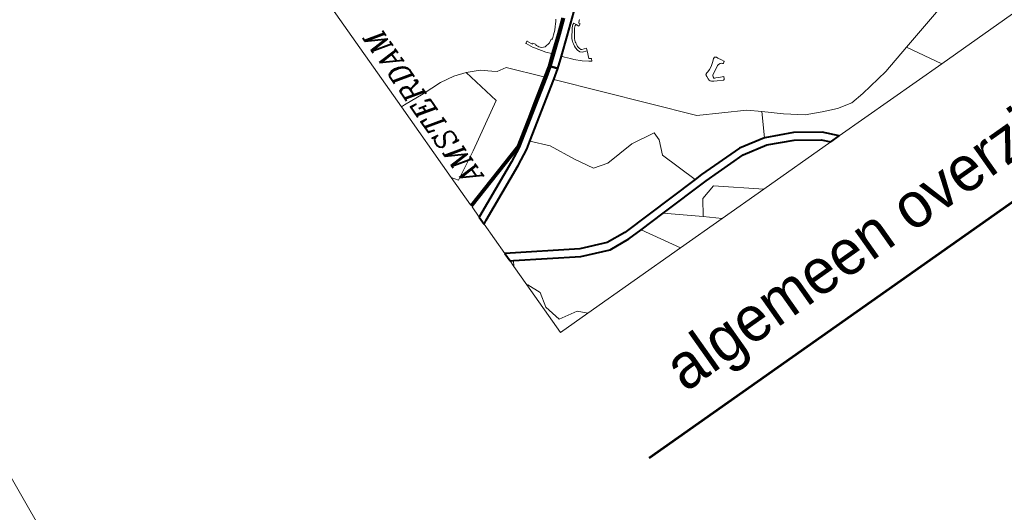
# Model space of a CAD drawing. Header units: metres. Extents: x 149090 to 149776, y 485756 to 486362.
# Tile 8 of 82: x 149546 to 149604, y 486236 to 486265. Entities that reach past the tile are written whole.
import ezdxf
from ezdxf.enums import TextEntityAlignment as Align

# ---------------------------------------------------------------- set-up
doc = ezdxf.new("R2010")
doc.units = ezdxf.units.M
doc.header["$MEASUREMENT"] = 0
for name, color, linetype, lineweight in [('TOP-L-topo objecten vlak', 7, 'Continuous', 0), ('WVB-alg-onderhoek', 7, 'Continuous', 30), ('WVB-pen-brm-dik 018', 6, 'Continuous', 13), ('WVB-pen-brm-dik 050', 6, 'Continuous', 53), ('WVB-pen-dik 035', 1, 'Continuous', 40), ('WVB-pen-dik 050', 1, 'Continuous', 53), ('WVB-raster-60%', 253, 'Continuous', 30), ('WVB-tekst-dik 035', 1, 'Continuous', 40), ('WVB-tekst-dik 050', 1, 'Continuous', 53)]:
    doc.layers.add(name, color=color, linetype=linetype, lineweight=lineweight)
doc.styles.add('1 200   cursief   0.18', font='ITALICS.shx', dxfattribs={"height": 0.36})
doc.styles.add('Style-WORKING', font='WORKING.shx')

# ---------------------------------------------------------------- blocks, each defined once
blk = doc.blocks.new('INZET')
at = {"layer": 'WVB-pen-brm-dik 018'}
for p, q in [((-0.16614, -0.09948), (-0.16614, -0.1146)), ((-0.16614, -0.1146), (-0.16569, -0.11459)), ((-0.16569, -0.11459), (-0.16614, -0.1146)), ((-0.16614, -0.1146), (-0.16614, -0.12481)), ((-0.16569, -0.11459), (-0.16315, -0.11479)), ((-0.16315, -0.11479), (-0.16569, -0.11459)), ((-0.16315, -0.11479), (-0.16071, -0.11489)), ((-0.16071, -0.11489), (-0.16315, -0.11479)), ((-0.16071, -0.11489), (-0.15898, -0.1152)), ((-0.15898, -0.1152), (-0.16071, -0.11489)), ((-0.15898, -0.1152), (-0.15753, -0.11568)), ((-0.15753, -0.11568), (-0.15898, -0.1152)), ((-0.15753, -0.11568), (-0.15603, -0.11642)), ((-0.15603, -0.11642), (-0.15753, -0.11568)), ((-0.15753, -0.11568), (-0.15656, -0.12044)), ((-0.15656, -0.12044), (-0.15753, -0.11568)), ((-0.15603, -0.11642), (-0.15497, -0.11729)), ((-0.15497, -0.11729), (-0.15603, -0.11642)), ((-0.15497, -0.11729), (-0.15447, -0.11769)), ((-0.15447, -0.11769), (-0.15497, -0.11729)), ((-0.14979, -0.1169), (-0.14952, -0.11678)), ((-0.14952, -0.11678), (-0.14979, -0.1169)), ((-0.14977, -0.11697), (-0.14979, -0.1169)), ((-0.14979, -0.1169), (-0.14977, -0.11697)), ((-0.14935, -0.11782), (-0.14977, -0.11697)), ((-0.14977, -0.11697), (-0.14935, -0.11782)), ((-0.14952, -0.11678), (-0.14949, -0.11686)), ((-0.14949, -0.11686), (-0.14952, -0.11678)), ((-0.14949, -0.11686), (-0.1492, -0.11745)), ((-0.1492, -0.11745), (-0.14949, -0.11686)), ((-0.1492, -0.11745), (-0.14911, -0.1174)), ((-0.14911, -0.1174), (-0.1492, -0.11745)), ((-0.14911, -0.1174), (-0.14892, -0.11766)), ((-0.14892, -0.11766), (-0.14911, -0.1174)), ((-0.14611, -0.11761), (-0.14581, -0.1173)), ((-0.14581, -0.1173), (-0.14611, -0.11761)), ((-0.14608, -0.11811), (-0.14459, -0.11689)), ((-0.14581, -0.1173), (-0.14559, -0.11705)), ((-0.14559, -0.11705), (-0.14581, -0.1173)), ((-0.14559, -0.11705), (-0.14542, -0.11684)), ((-0.14542, -0.11684), (-0.14559, -0.11705)), ((-0.14542, -0.11684), (-0.14525, -0.11663)), ((-0.14525, -0.11663), (-0.14542, -0.11684)), ((-0.14304, -0.11717), (-0.14532, -0.11904)), ((-0.15447, -0.11769), (-0.15335, -0.1179)), ((-0.15335, -0.1179), (-0.15447, -0.11769)), ((-0.15335, -0.1179), (-0.15034, -0.12139)), ((-0.15034, -0.12139), (-0.15335, -0.1179)), ((-0.14926, -0.11797), (-0.14935, -0.11782)), ((-0.14935, -0.11782), (-0.14926, -0.11797)), ((-0.14845, -0.11913), (-0.14926, -0.11797)), ((-0.14926, -0.11797), (-0.14845, -0.11913)), ((-0.14892, -0.11766), (-0.14893, -0.11776)), ((-0.14893, -0.11776), (-0.14892, -0.11766)), ((-0.14893, -0.11776), (-0.14891, -0.11788)), ((-0.14891, -0.11788), (-0.14893, -0.11776)), ((-0.14891, -0.11788), (-0.14885, -0.11801)), ((-0.14885, -0.11801), (-0.14891, -0.11788)), ((-0.14885, -0.11801), (-0.1488, -0.11815)), ((-0.1488, -0.11815), (-0.14885, -0.11801)), ((-0.1488, -0.11815), (-0.14866, -0.11828)), ((-0.14866, -0.11828), (-0.1488, -0.11815)), ((-0.14866, -0.11828), (-0.14853, -0.1184)), ((-0.14853, -0.1184), (-0.14866, -0.11828)), ((-0.14853, -0.1184), (-0.14836, -0.11851)), ((-0.14836, -0.11851), (-0.14853, -0.1184)), ((-0.14836, -0.11851), (-0.14816, -0.11856)), ((-0.14816, -0.11856), (-0.14836, -0.11851)), ((-0.14816, -0.11856), (-0.14748, -0.11849)), ((-0.14748, -0.11849), (-0.14816, -0.11856)), ((-0.148, -0.11967), (-0.14608, -0.11811)), ((-0.14748, -0.11849), (-0.14707, -0.11822)), ((-0.14707, -0.11822), (-0.14748, -0.11849)), ((-0.14707, -0.11822), (-0.14698, -0.11833)), ((-0.14698, -0.11833), (-0.14707, -0.11822)), ((-0.14698, -0.11833), (-0.14692, -0.11828)), ((-0.14692, -0.11828), (-0.14698, -0.11833)), ((-0.14692, -0.11828), (-0.14654, -0.11798)), ((-0.14654, -0.11798), (-0.14692, -0.11828)), ((-0.14654, -0.11798), (-0.14611, -0.11761)), ((-0.14611, -0.11761), (-0.14654, -0.11798)), ((-0.14504, -0.11963), (-0.14427, -0.11858)), ((-0.14427, -0.11858), (-0.14504, -0.11963)), ((-0.14427, -0.11858), (-0.14412, -0.11843)), ((-0.14412, -0.11843), (-0.14427, -0.11858)), ((-0.14412, -0.11843), (-0.14397, -0.11832)), ((-0.14397, -0.11832), (-0.14412, -0.11843)), ((-0.14392, -0.11866), (-0.14404, -0.11877)), ((-0.14404, -0.11877), (-0.14392, -0.11866)), ((-0.14397, -0.11832), (-0.14378, -0.11824)), ((-0.14378, -0.11824), (-0.14397, -0.11832)), ((-0.14382, -0.11858), (-0.14392, -0.11866)), ((-0.14392, -0.11866), (-0.14382, -0.11858)), ((-0.14366, -0.11852), (-0.14382, -0.11858)), ((-0.14382, -0.11858), (-0.14366, -0.11852)), ((-0.14378, -0.11824), (-0.14366, -0.11852)), ((-0.14366, -0.11852), (-0.14378, -0.11824)), ((-0.1435, -0.11886), (-0.14366, -0.11852)), ((-0.14366, -0.11852), (-0.1435, -0.11886)), ((-0.14305, -0.11831), (-0.14331, -0.11857)), ((-0.14331, -0.11857), (-0.14305, -0.11831)), ((-0.14331, -0.11857), (-0.14323, -0.11874)), ((-0.14323, -0.11874), (-0.14331, -0.11857)), ((-0.14299, -0.11826), (-0.14305, -0.11831)), ((-0.14305, -0.11831), (-0.14299, -0.11826)), ((-0.14915, -0.12061), (-0.148, -0.11967)), ((-0.148, -0.11967), (-0.14845, -0.11913)), ((-0.14845, -0.11913), (-0.148, -0.11967)), ((-0.14532, -0.11904), (-0.14723, -0.12059)), ((-0.14514, -0.11987), (-0.14504, -0.11963)), ((-0.14504, -0.11963), (-0.14514, -0.11987)), ((-0.14478, -0.11978), (-0.14486, -0.11998)), ((-0.14486, -0.11998), (-0.14478, -0.11978)), ((-0.14404, -0.11877), (-0.14478, -0.11978)), ((-0.14478, -0.11978), (-0.14404, -0.11877)), ((-0.14323, -0.11874), (-0.1435, -0.11886)), ((-0.1435, -0.11886), (-0.14323, -0.11874)), ((-0.15656, -0.12044), (-0.16221, -0.12372)), ((-0.16221, -0.12372), (-0.15656, -0.12044)), ((-0.15034, -0.12139), (-0.14915, -0.12061)), ((-0.14723, -0.12059), (-0.14841, -0.12155)), ((-0.14699, -0.12089), (-0.14723, -0.12059)), ((-0.14723, -0.12059), (-0.14699, -0.12089)), ((-0.14652, -0.12145), (-0.14699, -0.12089)), ((-0.14699, -0.12089), (-0.14652, -0.12145)), ((-0.1453, -0.12075), (-0.14529, -0.1205)), ((-0.14529, -0.1205), (-0.1453, -0.12075)), ((-0.14526, -0.12109), (-0.1453, -0.12075)), ((-0.1453, -0.12075), (-0.14526, -0.12109)), ((-0.14529, -0.1205), (-0.14525, -0.12022)), ((-0.14525, -0.12022), (-0.14529, -0.1205)), ((-0.14525, -0.12022), (-0.1452, -0.12004)), ((-0.1452, -0.12004), (-0.14525, -0.12022)), ((-0.1452, -0.12004), (-0.14514, -0.11987)), ((-0.14514, -0.11987), (-0.1452, -0.12004)), ((-0.14499, -0.12053), (-0.145, -0.12074)), ((-0.145, -0.12074), (-0.14499, -0.12053)), ((-0.145, -0.12074), (-0.14497, -0.12104)), ((-0.14497, -0.12104), (-0.145, -0.12074)), ((-0.14495, -0.12027), (-0.14499, -0.12053)), ((-0.14499, -0.12053), (-0.14495, -0.12027)), ((-0.14491, -0.12013), (-0.14495, -0.12027)), ((-0.14495, -0.12027), (-0.14491, -0.12013)), ((-0.14486, -0.11998), (-0.14491, -0.12013)), ((-0.14491, -0.12013), (-0.14486, -0.11998)), ((-0.15333, -0.12338), (-0.15034, -0.12139)), ((-0.15023, -0.1215), (-0.15023, -0.1215)), ((-0.14841, -0.12155), (-0.14955, -0.12231)), ((-0.14627, -0.12173), (-0.14652, -0.12145)), ((-0.14652, -0.12145), (-0.14627, -0.12173)), ((-0.14555, -0.12243), (-0.14627, -0.12173)), ((-0.14627, -0.12173), (-0.14555, -0.12243)), ((-0.14517, -0.12143), (-0.14526, -0.12109)), ((-0.14526, -0.12109), (-0.14517, -0.12143)), ((-0.14495, -0.12161), (-0.14517, -0.12143)), ((-0.14517, -0.12143), (-0.14495, -0.12161)), ((-0.14497, -0.12104), (-0.14491, -0.12126)), ((-0.14491, -0.12126), (-0.14497, -0.12104)), ((-0.14439, -0.12181), (-0.14495, -0.12161)), ((-0.14495, -0.12161), (-0.14439, -0.12181)), ((-0.14491, -0.12126), (-0.1448, -0.12134)), ((-0.1448, -0.12134), (-0.14491, -0.12126)), ((-0.1448, -0.12134), (-0.14427, -0.12154)), ((-0.14427, -0.12154), (-0.1448, -0.12134)), ((-0.14439, -0.12181), (-0.14475, -0.12268)), ((-0.14475, -0.12268), (-0.14439, -0.12181)), ((-0.14427, -0.12154), (-0.14439, -0.12181)), ((-0.14439, -0.12181), (-0.14427, -0.12154)), ((-0.14955, -0.12231), (-0.15606, -0.12664)), ((-0.14955, -0.12231), (-0.13818, -0.13554)), ((-0.13818, -0.13554), (-0.14955, -0.12231)), ((-0.14494, -0.12292), (-0.14555, -0.12243)), ((-0.14555, -0.12243), (-0.14494, -0.12292)), ((-0.14462, -0.12313), (-0.14494, -0.12292)), ((-0.14494, -0.12292), (-0.14462, -0.12313)), ((-0.14475, -0.12268), (-0.1445, -0.12285)), ((-0.1445, -0.12285), (-0.14475, -0.12268)), ((-0.1445, -0.12285), (-0.14462, -0.12313)), ((-0.14462, -0.12313), (-0.1445, -0.12285)), ((-0.16221, -0.12372), (-0.16562, -0.12556)), ((-0.16562, -0.12556), (-0.16221, -0.12372)), ((-0.15757, -0.12621), (-0.15501, -0.1245)), ((-0.15501, -0.1245), (-0.15333, -0.12338)), ((-0.16614, -0.12481), (-0.16614, -0.12876)), ((-0.16562, -0.12556), (-0.16614, -0.12481)), ((-0.16614, -0.12481), (-0.16562, -0.12556)), ((-0.16614, -0.12876), (-0.15757, -0.12621)), ((-0.15755, -0.12652), (-0.16614, -0.12907)), ((-0.15925, -0.12739), (-0.15755, -0.12652)), ((-0.15759, -0.12637), (-0.15763, -0.12639)), ((-0.15606, -0.12664), (-0.15691, -0.1272)), ((-0.15443, -0.1285), (-0.15606, -0.12664)), ((-0.15606, -0.12664), (-0.15443, -0.1285)), ((-0.16607, -0.1305), (-0.15925, -0.12739)), ((-0.15691, -0.1272), (-0.15886, -0.1282)), ((-0.16614, -0.12907), (-0.16614, -0.13054)), ((-0.15886, -0.1282), (-0.16566, -0.13131)), ((-0.15297, -0.13142), (-0.15443, -0.1285)), ((-0.15443, -0.1285), (-0.15297, -0.13142)), ((-0.16614, -0.13054), (-0.16607, -0.1305)), ((-0.16566, -0.13131), (-0.16614, -0.13157)), ((-0.15175, -0.1336), (-0.15297, -0.13142)), ((-0.15297, -0.13142), (-0.15175, -0.1336)), ((-0.13337, -0.13172), (-0.13308, -0.13149)), ((-0.13308, -0.13149), (-0.13337, -0.13172)), ((-0.13308, -0.13149), (-0.13286, -0.1313)), ((-0.13286, -0.1313), (-0.13308, -0.13149)), ((-0.13286, -0.1313), (-0.13272, -0.13118)), ((-0.13272, -0.13118), (-0.13286, -0.1313)), ((-0.13272, -0.13118), (-0.13266, -0.13114)), ((-0.13266, -0.13114), (-0.13272, -0.13118)), ((-0.13266, -0.13114), (-0.13251, -0.13113)), ((-0.13251, -0.13113), (-0.13266, -0.13114)), ((-0.13251, -0.13113), (-0.13247, -0.13115)), ((-0.13247, -0.13115), (-0.13251, -0.13113)), ((-0.13247, -0.13115), (-0.1324, -0.13119)), ((-0.1324, -0.13119), (-0.13247, -0.13115)), ((-0.1324, -0.13119), (-0.13235, -0.13125)), ((-0.13235, -0.13125), (-0.1324, -0.13119)), ((-0.13235, -0.13125), (-0.13225, -0.13144)), ((-0.13225, -0.13144), (-0.13235, -0.13125)), ((-0.13225, -0.13144), (-0.13202, -0.13185)), ((-0.13202, -0.13185), (-0.13225, -0.13144)), ((-0.16614, -0.13157), (-0.16614, -0.1358)), ((-0.1346, -0.13277), (-0.13458, -0.13245)), ((-0.13458, -0.13245), (-0.1346, -0.13277)), ((-0.13458, -0.13245), (-0.13457, -0.13232)), ((-0.13457, -0.13232), (-0.13458, -0.13245)), ((-0.13457, -0.13232), (-0.13455, -0.13225)), ((-0.13455, -0.13225), (-0.13457, -0.13232)), ((-0.13455, -0.13225), (-0.13452, -0.13219)), ((-0.13452, -0.13219), (-0.13455, -0.13225)), ((-0.13452, -0.13219), (-0.13446, -0.13215)), ((-0.13446, -0.13215), (-0.13452, -0.13219)), ((-0.13446, -0.13215), (-0.13435, -0.1321)), ((-0.13435, -0.1321), (-0.13446, -0.13215)), ((-0.13435, -0.1321), (-0.13416, -0.13205)), ((-0.13416, -0.13205), (-0.13435, -0.1321)), ((-0.13416, -0.13205), (-0.13384, -0.13195)), ((-0.13384, -0.13195), (-0.13416, -0.13205)), ((-0.1335, -0.13248), (-0.13391, -0.13274)), ((-0.13391, -0.13274), (-0.1335, -0.13248)), ((-0.13384, -0.13195), (-0.13357, -0.13183)), ((-0.13357, -0.13183), (-0.13384, -0.13195)), ((-0.13357, -0.13183), (-0.13337, -0.13172)), ((-0.13337, -0.13172), (-0.13357, -0.13183)), ((-0.13291, -0.13219), (-0.1335, -0.13248)), ((-0.1335, -0.13248), (-0.13291, -0.13219)), ((-0.13278, -0.13212), (-0.13291, -0.13219)), ((-0.13291, -0.13219), (-0.13278, -0.13212)), ((-0.13291, -0.13219), (-0.13291, -0.13219)), ((-0.13291, -0.13219), (-0.13291, -0.13219)), ((-0.13264, -0.13208), (-0.13278, -0.13212)), ((-0.13278, -0.13212), (-0.13264, -0.13208)), ((-0.13242, -0.1321), (-0.13264, -0.13208)), ((-0.13264, -0.13208), (-0.13242, -0.1321)), ((-0.13227, -0.13216), (-0.13242, -0.1321)), ((-0.13242, -0.1321), (-0.13227, -0.13216)), ((-0.13216, -0.13227), (-0.13227, -0.13216)), ((-0.13227, -0.13216), (-0.13216, -0.13227)), ((-0.13211, -0.13229), (-0.13216, -0.13227)), ((-0.13216, -0.13227), (-0.13211, -0.13229)), ((-0.13206, -0.13228), (-0.13211, -0.13229)), ((-0.13211, -0.13229), (-0.13206, -0.13228)), ((-0.13189, -0.13219), (-0.13206, -0.13228)), ((-0.13206, -0.13228), (-0.13189, -0.13219)), ((-0.13202, -0.13185), (-0.13189, -0.13211)), ((-0.13189, -0.13211), (-0.13202, -0.13185)), ((-0.13189, -0.13211), (-0.13189, -0.13219)), ((-0.13189, -0.13219), (-0.13189, -0.13211)), ((-0.15005, -0.13409), (-0.15175, -0.1336)), ((-0.15175, -0.1336), (-0.15005, -0.13409)), ((-0.1346, -0.13296), (-0.1346, -0.13277)), ((-0.1346, -0.13277), (-0.1346, -0.13296)), ((-0.13454, -0.1331), (-0.1346, -0.13296)), ((-0.1346, -0.13296), (-0.13454, -0.1331)), ((-0.13445, -0.13321), (-0.13454, -0.1331)), ((-0.13454, -0.1331), (-0.13445, -0.13321)), ((-0.13437, -0.13328), (-0.13445, -0.13321)), ((-0.13445, -0.13321), (-0.13437, -0.13328)), ((-0.13423, -0.13337), (-0.13437, -0.13328)), ((-0.13437, -0.13328), (-0.13423, -0.13337)), ((-0.13389, -0.13357), (-0.13423, -0.13337)), ((-0.13423, -0.13337), (-0.13389, -0.13357)), ((-0.13397, -0.13291), (-0.13401, -0.13306)), ((-0.13401, -0.13306), (-0.13397, -0.13291)), ((-0.13401, -0.13306), (-0.13401, -0.13312)), ((-0.13401, -0.13312), (-0.13401, -0.13306)), ((-0.13401, -0.13312), (-0.1338, -0.13321)), ((-0.1338, -0.13321), (-0.13401, -0.13312)), ((-0.13395, -0.13281), (-0.13397, -0.13291)), ((-0.13397, -0.13291), (-0.13395, -0.13281)), ((-0.13391, -0.13274), (-0.13395, -0.13281)), ((-0.13395, -0.13281), (-0.13391, -0.13274)), ((-0.13321, -0.13393), (-0.13389, -0.13357)), ((-0.13389, -0.13357), (-0.13321, -0.13393)), ((-0.1338, -0.13321), (-0.13348, -0.13336)), ((-0.13348, -0.13336), (-0.1338, -0.13321)), ((-0.13348, -0.13336), (-0.13294, -0.13363)), ((-0.13294, -0.13363), (-0.13348, -0.13336)), ((-0.13294, -0.13363), (-0.13304, -0.13385)), ((-0.13304, -0.13385), (-0.13294, -0.13363)), ((-0.14641, -0.13385), (-0.15005, -0.13409)), ((-0.15005, -0.13409), (-0.14641, -0.13385)), ((-0.1435, -0.13433), (-0.14641, -0.13385)), ((-0.14641, -0.13385), (-0.1435, -0.13433)), ((-0.1435, -0.13531), (-0.1435, -0.13433)), ((-0.1435, -0.13433), (-0.1435, -0.13531)), ((-0.13317, -0.13394), (-0.13321, -0.13393)), ((-0.13321, -0.13393), (-0.13317, -0.13394)), ((-0.1331, -0.13393), (-0.13317, -0.13394)), ((-0.13317, -0.13394), (-0.1331, -0.13393)), ((-0.13304, -0.13385), (-0.1331, -0.13393)), ((-0.1331, -0.13393), (-0.13304, -0.13385)), ((-0.16614, -0.1358), (-0.15858, -0.14045)), ((-0.14422, -0.13701), (-0.1435, -0.13531)), ((-0.1435, -0.13531), (-0.14422, -0.13701)), ((-0.13818, -0.13554), (-0.13301, -0.13841)), ((-0.13301, -0.13841), (-0.13818, -0.13554)), ((-0.16614, -0.13686), (-0.16614, -0.13766)), ((-0.1658, -0.13707), (-0.16614, -0.13686)), ((-0.1658, -0.13707), (-0.16614, -0.13766)), ((-0.16614, -0.13766), (-0.1658, -0.13707)), ((-0.15899, -0.14126), (-0.1658, -0.13707)), ((-0.14273, -0.14161), (-0.14422, -0.13701)), ((-0.14422, -0.13701), (-0.14273, -0.14161)), ((-0.16614, -0.13766), (-0.16614, -0.14033)), ((-0.13301, -0.13841), (-0.13165, -0.13959)), ((-0.13165, -0.13959), (-0.13301, -0.13841)), ((-0.13165, -0.13959), (-0.13317, -0.1423)), ((-0.13317, -0.1423), (-0.13165, -0.13959)), ((-0.13165, -0.13959), (-0.12971, -0.14128)), ((-0.12971, -0.14128), (-0.13165, -0.13959)), ((-0.16614, -0.14033), (-0.16606, -0.14038)), ((-0.16614, -0.14033), (-0.16614, -0.14721)), ((-0.16606, -0.14038), (-0.16614, -0.14033)), ((-0.16606, -0.14038), (-0.16538, -0.14197)), ((-0.16538, -0.14197), (-0.16606, -0.14038)), ((-0.15858, -0.14045), (-0.1555, -0.14171)), ((-0.11331, -0.14322), (-0.10185, -0.14028)), ((-0.10185, -0.14028), (-0.11331, -0.14322)), ((-0.15572, -0.14259), (-0.15899, -0.14126)), ((-0.1555, -0.14171), (-0.15313, -0.14193)), ((-0.15313, -0.14193), (-0.14273, -0.14161)), ((-0.14273, -0.14161), (-0.14176, -0.14158)), ((-0.14176, -0.14158), (-0.1363, -0.14158)), ((-0.1363, -0.14158), (-0.13317, -0.1423)), ((-0.12971, -0.14128), (-0.1277, -0.14286)), ((-0.1277, -0.14286), (-0.12971, -0.14128)), ((-0.16538, -0.14197), (-0.16583, -0.14379)), ((-0.16583, -0.14379), (-0.16538, -0.14197)), ((-0.15316, -0.14283), (-0.15572, -0.14259)), ((-0.15136, -0.14278), (-0.15316, -0.14283)), ((-0.14809, -0.14268), (-0.15136, -0.14278)), ((-0.1488, -0.14721), (-0.15136, -0.14278)), ((-0.15136, -0.14278), (-0.1488, -0.14721)), ((-0.14175, -0.14248), (-0.14809, -0.14268)), ((-0.14809, -0.14268), (-0.14448, -0.14574)), ((-0.14448, -0.14574), (-0.14809, -0.14268)), ((-0.1364, -0.14248), (-0.14175, -0.14248)), ((-0.13344, -0.14316), (-0.1364, -0.14248)), ((-0.13317, -0.1423), (-0.13315, -0.14231)), ((-0.13315, -0.14231), (-0.13002, -0.14375)), ((-0.1277, -0.14286), (-0.12583, -0.14372)), ((-0.12583, -0.14372), (-0.1277, -0.14286)), ((-0.16583, -0.14379), (-0.16538, -0.14584)), ((-0.16538, -0.14584), (-0.16583, -0.14379)), ((-0.14448, -0.14574), (-0.14325, -0.14396)), ((-0.14325, -0.14396), (-0.14448, -0.14574)), ((-0.14325, -0.14396), (-0.14137, -0.14346)), ((-0.14137, -0.14346), (-0.14325, -0.14396)), ((-0.14137, -0.14346), (-0.13676, -0.14721)), ((-0.13676, -0.14721), (-0.14137, -0.14346)), ((-0.13047, -0.14454), (-0.13344, -0.14316)), ((-0.13002, -0.14375), (-0.12724, -0.14568)), ((-0.12583, -0.14372), (-0.12411, -0.14444)), ((-0.12411, -0.14444), (-0.12583, -0.14372)), ((-0.12066, -0.14473), (-0.11693, -0.14415)), ((-0.11693, -0.14415), (-0.12066, -0.14473)), ((-0.11693, -0.14415), (-0.11331, -0.14322)), ((-0.11331, -0.14322), (-0.11693, -0.14415)), ((-0.11102, -0.14721), (-0.11331, -0.14322)), ((-0.11331, -0.14322), (-0.11102, -0.14721)), ((-0.12784, -0.14637), (-0.13047, -0.14454)), ((-0.12411, -0.14444), (-0.12238, -0.14487)), ((-0.12238, -0.14487), (-0.12411, -0.14444)), ((-0.12238, -0.14487), (-0.12066, -0.14473)), ((-0.12066, -0.14473), (-0.12238, -0.14487)), ((-0.16538, -0.14584), (-0.1631, -0.1463)), ((-0.1631, -0.1463), (-0.16538, -0.14584)), ((-0.1631, -0.1463), (-0.16219, -0.14721)), ((-0.16219, -0.14721), (-0.1631, -0.1463)), ((-0.14275, -0.14721), (-0.14448, -0.14574)), ((-0.14448, -0.14574), (-0.14275, -0.14721)), ((-0.12706, -0.14721), (-0.12784, -0.14637)), ((-0.12724, -0.14568), (-0.12584, -0.14721)), ((-0.16614, -0.14721), (-0.16219, -0.14721)), ((-0.16219, -0.14721), (-0.1488, -0.14721)), ((-0.1488, -0.14721), (-0.14275, -0.14721)), ((-0.14275, -0.14721), (-0.13676, -0.14721)), ((-0.13676, -0.14721), (-0.12706, -0.14721)), ((-0.12584, -0.14721), (-0.11102, -0.14721)), ((-0.11102, -0.14721), (-0.09488, -0.14721))]:
    blk.add_line(p, q, dxfattribs=at)
at = {"layer": 'WVB-pen-brm-dik 050', "flags": 128}
for points in [[(-0.14907, -0.12073), (-0.14599, -0.11823), (-0.14448, -0.11699)], [(-0.15023, -0.1215), (-0.14907, -0.12073)], [(-0.15763, -0.12639), (-0.15023, -0.1215)], [(-0.16614, -0.12892), (-0.15759, -0.12637)]]:
    blk.add_lwpolyline(points, dxfattribs=at)
at = {"layer": 'WVB-pen-dik 035', "flags": 128}
for points in [[(-0.14723, -0.12059), (-0.14532, -0.11904), (-0.14304, -0.11717), (-0.14111, -0.11558), (-0.14111, -0.11557)], [(-0.14439, -0.11711), (-0.14589, -0.11835), (-0.14897, -0.12084)], [(-0.14897, -0.12084), (-0.15014, -0.12162)], [(-0.14892, -0.12091), (-0.14897, -0.12084)], [(-0.14897, -0.12084), (-0.14892, -0.12091)], [(-0.14885, -0.12099), (-0.14892, -0.12091)], [(-0.14892, -0.12091), (-0.14885, -0.12099)], [(-0.14841, -0.12155), (-0.14885, -0.12099)], [(-0.14885, -0.12099), (-0.14841, -0.12155)], [(-0.14841, -0.12155), (-0.14723, -0.12059)], [(-0.15014, -0.12162), (-0.15755, -0.12652)], [(-0.14955, -0.12231), (-0.14841, -0.12155)], [(-0.15606, -0.12664), (-0.14955, -0.12231)], [(-0.15755, -0.12652), (-0.15925, -0.12739), (-0.16607, -0.1305), (-0.16614, -0.13054)], [(-0.16614, -0.13157), (-0.16566, -0.13131), (-0.15886, -0.1282), (-0.15691, -0.1272), (-0.15606, -0.12664)], [(-0.16614, -0.13054), (-0.16614, -0.13157)], [(-0.14273, -0.14161), (-0.15313, -0.14193), (-0.1555, -0.14171), (-0.15858, -0.14045), (-0.16614, -0.1358)], [(-0.16614, -0.1358), (-0.16614, -0.13686)], [(-0.16614, -0.13686), (-0.1658, -0.13707)], [(-0.1658, -0.13707), (-0.15899, -0.14126), (-0.15572, -0.14259), (-0.15316, -0.14283), (-0.15136, -0.14278)], [(-0.13317, -0.1423), (-0.1363, -0.14158), (-0.14176, -0.14158), (-0.14273, -0.14161)], [(-0.15136, -0.14278), (-0.14809, -0.14268)], [(-0.14809, -0.14268), (-0.14175, -0.14248), (-0.1364, -0.14248), (-0.13344, -0.14316), (-0.13047, -0.14454), (-0.12784, -0.14637), (-0.12706, -0.14721)], [(-0.12584, -0.14721), (-0.12724, -0.14568), (-0.13002, -0.14375), (-0.13315, -0.14231), (-0.13317, -0.1423)], [(-0.12706, -0.14721), (-0.12584, -0.14721)]]:
    blk.add_lwpolyline(points, dxfattribs=at)
at = {"layer": 'WVB-pen-dik 050', "ltscale": 10}
blk.add_line((-0.16614, -0.16537), (-0.04463, -0.16537), dxfattribs=at)
at = {"layer": 'WVB-tekst-dik 035', "style": '1 200   cursief   0.18'}
blk.add_text('AMSTERDAM', height=0.0024, rotation=89.6289, dxfattribs=at).set_placement((-0.16294, -0.12673))
at = {"layer": 'WVB-tekst-dik 050', "style": 'Style-WORKING', "width": 0.983051}
blk.add_text('algemeen overzicht', height=0.0053327, rotation=359.9979, dxfattribs=at).set_placement((-0.1278, -0.15888), align=Align.MIDDLE_CENTER)

msp = doc.modelspace()

# ---------------------------------------------------------------- linework, layer by layer
at = {"layer": 'TOP-L-topo objecten vlak', "color": 7, "linetype": 'Continuous', "lineweight": 0, "flags": 128}
msp.add_lwpolyline([(149576.558, 486175.528), (149576.611, 486175.557), (149580.265, 486177.534), (149574.472, 486187.594), (149565.403, 486203.36), (149557.301, 486217.463), (149550.537, 486229.251), (149540.961, 486245.96), (149530.289, 486264.608), (149520.904, 486281.033), (149514.452, 486292.34)], dxfattribs=at)
at = {"layer": 'WVB-alg-onderhoek', "lineweight": 40, "ltscale": 500}
msp.add_3dface([(149266.051, 485765.994), (149768.655, 486120.415), (149603.259, 486354.964), (149100.655, 486000.543)], dxfattribs=at)

# ---------------------------------------------------------------- block references
at = {"layer": 'WVB-raster-60%', "xscale": 500.0000000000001, "yscale": 500.0000000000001, "zscale": 500.0000000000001, "rotation": 35.19028839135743}
msp.add_blockref('INZET', (149603.259, 486354.964), dxfattribs=at)

doc.saveas('drawing.dxf')
